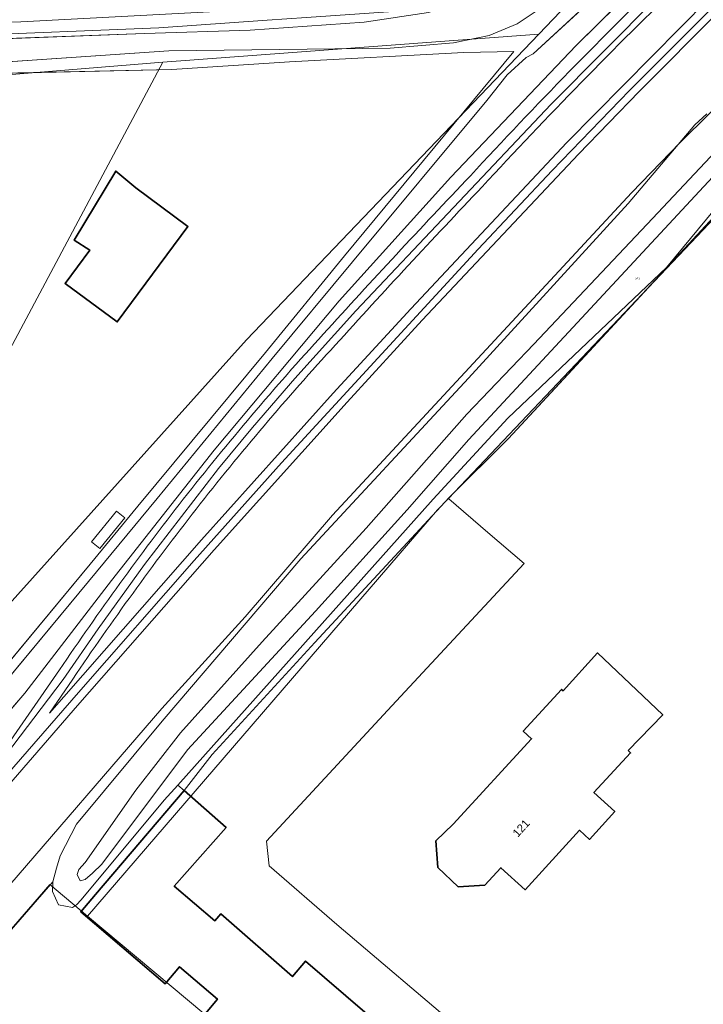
# Model space of a CAD drawing. Header units: metres. Extents: x 163628 to 167676, y 402708 to 405373.
# Tile 18 of 256: x 164065 to 164129, y 403109 to 403200. Entities that reach past the tile are written whole.
import ezdxf
from ezdxf.enums import TextEntityAlignment as Align

# ---------------------------------------------------------------- set-up
doc = ezdxf.new("R2010")
doc.units = ezdxf.units.M
doc.layers.get('0').update_dxf_attribs({"lineweight": 25})
for name, color, linetype, lineweight in [('X-CA190022.004-UO-BGT_Ondergrond$0$GE_201_SHDHek_Lijn_GEM', 253, 'X-CA190022.004-UO-BGT_Ondergrond$0$Hekwerk', 9), ('X-CA190022.004-UO-BGT_Ondergrond$0$GE_202_SHDMuur30cm_Lijn_GEM', 253, 'Continuous', 9), ('X-CA190022.004-UO-BGT_Ondergrond$0$GE_203_VGOHaag_Lijn_GEM', 253, 'X-CA190022.004-UO-BGT_Ondergrond$0$Heg', 9), ('X-CA190022.004-UO-BGT_Ondergrond$0$GE_244_Taludlijn_Lijn_GEM', 253, 'Continuous', 9), ('X-CA190022.004-UO-BGT_Ondergrond$0$GE_251_SPRTrein_as_Lijn_GEM', 253, 'Continuous', 9), ('X-CA190022.004-UO-BGT_Ondergrond$0$GE_316_WGDFietspad_Vlak_GEM', 253, 'Continuous', 9), ('X-CA190022.004-UO-BGT_Ondergrond$0$GE_367_OWGBerm_groenvoorziening_grasenk_GEM', 253, 'Continuous', 9), ('X-CA190022.004-UO-BGT_Ondergrond$0$GE_401_OTDErf_Vlak_GEM', 253, 'Continuous', 9), ('X-CA190022.004-UO-BGT_Ondergrond$0$GE_4502_GBKN_Huisnummer_Lijn_GEM', 7, 'Continuous', 9), ('X-CA190022.004-UO-BGT_Ondergrond$0$GE_479_BTDGroenvoorziening_grasenkruida_GEM', 253, 'Continuous', 9), ('X-CA190022.004-UO-BGT_Ondergrond$0$GE_504_WTDWaterloop_sloot_Vlak_GEM', 253, 'Continuous', 9), ('X-CA190022.004-UO-BGT_Ondergrond$0$GE_541_OWTOever_slootkant_Vlak_GEM', 253, 'Continuous', 9), ('X-CA190022.004-UO-BGT_Ondergrond$0$GE_601_PNDgrondvlakpand_Vlak_MV_GEM', 34, 'Continuous', 35), ('X-CA190022.004-UO-BGT_Ondergrond$0$GE_632_GBILuifel_Inrichtend_Vlak_GEM', 253, 'Continuous', 9), ('X-CA190022.004-UO-BGT_Ondergrond$0$GE_884_PutGasput_Punt_GEM', 253, 'Continuous', 9), ('X-CA190022.004-UO-KAD_Percelen$0$B-WE-KG-GRENS_PERCEEL-GV', 150, 'Continuous', 9)]:
    doc.layers.add(name, color=color, linetype=linetype, lineweight=lineweight)
doc.styles.add('X-CA190022.004-UO-BGT_Ondergrond$0$BGT_NAR', font='arial.ttf', dxfattribs={"height": 1})
doc.styles.add('X-CA190022.004-UO-BGT_Ondergrond$0$NLCS-ISO-M250-T30', font='NLCS-ISO.ttf', dxfattribs={"height": 0.75})
doc.linetypes.add('X-CA190022.004-UO-BGT_Ondergrond$0$Heg', pattern='A,5,-1.5,[2,dgnlstyle-meierijstad.shx,S=0.007937,R=45,X=0,Y=0],-1.5', length=8)
doc.linetypes.add('X-CA190022.004-UO-BGT_Ondergrond$0$Hekwerk', pattern='A,5,-1.5,[2,dgnlstyle-Veghel.shx,S=0.007937,R=0,X=0,Y=0],-1.5', length=8)

# ---------------------------------------------------------------- blocks, each defined once
blk = doc.blocks.new('X-CA190022.004-UO-BGT_Ondergrond$0$IMGEOGasput')
at = {"insert": (-7, 3.4), "char_height": 6, "attachment_point": 1, "style": 'X-CA190022.004-UO-BGT_Ondergrond$0$NLCS-ISO-M250-T30'}
blk.add_mtext_dynamic_manual_height_columns('GAS', width=7.484, gutter_width=3.75, heights=[0], dxfattribs=at)

msp = doc.modelspace()

# ---------------------------------------------------------------- linework, layer by layer
at = {"layer": 'X-CA190022.004-UO-BGT_Ondergrond$0$GE_201_SHDHek_Lijn_GEM'}
for p, q in [((164106.596, 403197.217), (164090.449, 403196.342)), ((164095.534, 403178.35), (164111.239, 403197.303)), ((164111.239, 403197.303), (164106.596, 403197.217)), ((164090.449, 403196.342), (164079.519, 403195.638)), ((164079.519, 403195.638), (164053.829, 403195.063)), ((164088.22, 403169.408), (164095.534, 403178.35)), ((164076.393, 403155.143), (164088.22, 403169.408)), ((164071.964, 403149.796), (164076.393, 403155.143)), ((164092.804, 403142.508), (164105.231, 403155.953)), ((164062.56, 403138.471), (164071.964, 403149.796)), ((164083.287, 403132.154), (164092.804, 403142.508)), ((164080.665, 403128.792), (164083.287, 403132.154))]:
    msp.add_line(p, q, dxfattribs=at)
at = {"layer": 'X-CA190022.004-UO-BGT_Ondergrond$0$GE_202_SHDMuur30cm_Lijn_GEM'}
for p, q in [((164096.291, 403177.817), (164108.744, 403192.752)), ((164088.841, 403168.852), (164096.291, 403177.817)), ((164078.178, 403155.857), (164088.841, 403168.852)), ((164071.808, 403148.188), (164078.178, 403155.857)), ((164063.28, 403137.913), (164071.808, 403148.188))]:
    msp.add_line(p, q, dxfattribs=at)
at = {"layer": 'X-CA190022.004-UO-BGT_Ondergrond$0$GE_203_VGOHaag_Lijn_GEM'}
for p, q in [((164137.527, 403190.353), (164110.755, 403161.44)), ((164110.755, 403161.44), (164105.231, 403155.953))]:
    msp.add_line(p, q, dxfattribs=at)
at = {"layer": 'X-CA190022.004-UO-BGT_Ondergrond$0$GE_244_Taludlijn_Lijn_GEM'}
for p, q in [((164113.031, 403197.088), (164135.979, 403218.262)), ((164126.493, 403207.206), (164117.008, 403197.866)), ((164111.536, 403199.866), (164114.988, 403202.187)), ((164097.364, 403200.02), (164103.321, 403200.904)), ((164086.783, 403199.286), (164097.364, 403200.02)), ((164108.963, 403198.775), (164111.536, 403199.866)), ((164057.47, 403198.24), (164076.99, 403198.97)), ((164076.99, 403198.97), (164086.783, 403199.286)), ((164099.769, 403197.61), (164105.648, 403198.116)), ((164105.648, 403198.116), (164108.963, 403198.775)), ((164058.4, 403195.95), (164079.26, 403197.35)), ((164079.26, 403197.35), (164099.769, 403197.61)), ((164117.008, 403197.866), (164105.403, 403185.653)), ((164110.619, 403195.145), (164112.376, 403196.745)), ((164112.376, 403196.745), (164113.031, 403197.088)), ((164108.744, 403192.752), (164110.619, 403195.145)), ((164105.403, 403185.653), (164095.034, 403174.186)), ((164095.034, 403174.186), (164083.469, 403160.344)), ((164083.469, 403160.344), (164073.955, 403148.27)), ((164073.955, 403148.27), (164065.913, 403137.84)), ((164065.913, 403137.84), (164061.517, 403132.729))]:
    msp.add_line(p, q, dxfattribs=at)
at = {"layer": 'X-CA190022.004-UO-BGT_Ondergrond$0$GE_251_SPRTrein_as_Lijn_GEM'}
for p, q in [((164114.699, 403192.416), (164130.235, 403208.098)), ((164121.942, 403193.672), (164133.984, 403205.731)), ((164116.16, 403188.87), (164129.281, 403202.19)), ((164122.841, 403193.59), (164130.321, 403201.09)), ((164114.774, 403186.262), (164121.942, 403193.672)), ((164117.221, 403187.79), (164122.841, 403193.59)), ((164096.598, 403173.26), (164114.699, 403192.416)), ((164101.68, 403173.45), (164116.16, 403188.87)), ((164102.751, 403172.39), (164117.221, 403187.79)), ((164107.924, 403178.982), (164114.774, 403186.262)), ((164089.714, 403159.161), (164107.924, 403178.982)), ((164094.481, 403165.63), (164101.68, 403173.45)), ((164090.947, 403167.003), (164096.598, 403173.26)), ((164095.771, 403164.8), (164102.751, 403172.39)), ((164087.002, 403162.448), (164090.947, 403167.003)), ((164082.271, 403152.04), (164094.481, 403165.63)), ((164083.45, 403151.12), (164095.771, 403164.8)), ((164083.87, 403158.662), (164087.002, 403162.448)), ((164081.592, 403150.118), (164089.714, 403159.161)), ((164076.986, 403149.747), (164083.87, 403158.662)), ((164069.511, 403137.5), (164082.271, 403152.04)), ((164070.801, 403136.68), (164083.45, 403151.12)), ((164070.876, 403137.895), (164081.592, 403150.118)), ((164072.694, 403143.789), (164076.986, 403149.747)), ((164069.473, 403139.102), (164072.694, 403143.789)), ((164069.118, 403139.978), (164062.882, 403131.005)), ((164052.118, 403116.319), (164069.473, 403139.102)), ((164068.191, 403135.978), (164070.358, 403139.134)), ((164052.118, 403116.319), (164070.876, 403137.895)), ((164068.191, 403135.978), (164069.511, 403137.5)), ((164053.628, 403116.892), (164070.801, 403136.68))]:
    msp.add_line(p, q, dxfattribs=at)
for centre, radius, start, end in [((164454.085, 402865.471), 472.152, 134.04044, 137.28007), ((164712.508, 402610.267), 835.233, 136.444874, 137.819175), ((164285.837, 402994.827), 260.84, 137.48361, 141.8907), ((164307.152, 402979.418), 287.123, 142.0963, 145.99931)]:
    msp.add_arc(centre, radius, start, end, dxfattribs=at)
at = {"layer": 'X-CA190022.004-UO-BGT_Ondergrond$0$GE_251_SPRTrein_as_Lijn_GEM', "extrusion": (0, 0, -1)}
for centre, radius, start, end in [((-164453.572, 402865.99), 469.923, 42.71455, 45.96179), ((-164703.893, 402618.233), 822, 42.17229, 43.567234), ((-164285.568, 402995.06), 258.984, 38.10592, 42.51963), ((-164306.447, 402979.923), 284.757, 33.99447, 37.91002)]:
    msp.add_arc(centre, radius, start, end, dxfattribs=at)
at = {"layer": 'X-CA190022.004-UO-BGT_Ondergrond$0$GE_316_WGDFietspad_Vlak_GEM', "flags": 128}
msp.add_lwpolyline([(164101.214, 403201.928), (164098.775, 403201.8), (164065.53, 403200.05), (164059.66, 403199.87), (164042.483, 403200.078), (164042.29, 403200.08), (164041.435, 403200.123), (164035.57, 403200.42), (164009.8, 403203.13), (164008.548, 403203.262)], dxfattribs=at)
at = {"layer": 'X-CA190022.004-UO-BGT_Ondergrond$0$GE_367_OWGBerm_groenvoorziening_grasenk_GEM', "flags": 128}
for points in [[(164037.927, 403105.311), (164042.371, 403110.676), (164050.212, 403119.657), (164054.379, 403124.429), (164060.936, 403132.053), (164061.111, 403131.925), (164061.663, 403132.621), (164061.517, 403132.729), (164065.913, 403137.84), (164073.955, 403148.27), (164083.469, 403160.344), (164095.034, 403174.186), (164105.403, 403185.653), (164117.008, 403197.866), (164126.493, 403207.206), (164131.533, 403212.333)], [(164103.501, 403202.328), (164103.639, 403201.245), (164092.03, 403200.444), (164088.381, 403200.193), (164078.332, 403199.5), (164059.906, 403198.742), (164056.906, 403198.744), (164055.424, 403198.763), (164053.845, 403198.783), (164053.312, 403198.79), (164051.379, 403198.814), (164049.126, 403198.842), (164045.334, 403198.89), (164042.745, 403198.922), (164042.465, 403198.939), (164042.483, 403200.078), (164059.66, 403199.87), (164065.53, 403200.05), (164098.775, 403201.8), (164101.214, 403201.928)], [(164129.125, 403191.511), (164128.003, 403190.508), (164121.818, 403183.216), (164107.028, 403167.017), (164091.502, 403150.289), (164078.624, 403135.239), (164070.71, 403125.691), (164069.195, 403122.736), (164068.847, 403121.607), (164068.5, 403120.325)], [(164137.527, 403190.353), (164110.755, 403161.44), (164105.231, 403155.953), (164092.804, 403142.508), (164083.287, 403132.154), (164080.665, 403128.792), (164080.084, 403129.293), (164103.759, 403155.799), (164110.69, 403163.322), (164125.384, 403177.275), (164133.703, 403187.313)], [(164068.5, 403120.325), (164045.424, 403093.765), (164046.613, 403092.758), (164063.87, 403078.499), (164060.557, 403073.699), (164058.987, 403071.844), (164070.878, 403061.779), (164069.625, 403060.268), (164080.188, 403051), (164082.431, 403049.366), (164091.552, 403042.225), (164092.01, 403041.84), (164107.709, 403043.911), (164126.489, 403045.515), (164129.13, 403045.947), (164129.872, 403046.975), (164129.839, 403049.826), (164129.79, 403051.215), (164131.181, 403047.155), (164131.678, 403045.766), (164131.534, 403045.737), (164126.889, 403044.717), (164123.26, 403043.92)]]:
    msp.add_lwpolyline(points, dxfattribs=at)
at = {"layer": 'X-CA190022.004-UO-BGT_Ondergrond$0$GE_401_OTDErf_Vlak_GEM', "flags": 128}
for points in [[(164108.963, 403198.775), (164105.648, 403198.116), (164099.769, 403197.61), (164079.26, 403197.35), (164058.4, 403195.95), (164053.833, 403196.096), (164053.842, 403198.287), (164055.34, 403198.268), (164057.47, 403198.24), (164076.99, 403198.97), (164086.783, 403199.286), (164097.364, 403200.02), (164103.321, 403200.904), (164109.52, 403202.905), (164113.261, 403205.071), (164116.418, 403207.367), (164119.572, 403211.486), (164120.541, 403206.911), (164114.988, 403202.187), (164111.536, 403199.866), (164108.963, 403198.775)], [(164079.519, 403195.638), (164090.449, 403196.342), (164106.596, 403197.217), (164111.239, 403197.303), (164095.534, 403178.35), (164088.22, 403169.408), (164076.393, 403155.143), (164071.964, 403149.796), (164062.56, 403138.471), (164062.126, 403137.948), (164060.151, 403135.569), (164057.129, 403138.162), (164056.129, 403138.992), (164056.19, 403139.03), (164057.733, 403139.749), (164055.289, 403141.939), (164054.959, 403142.235), (164048.749, 403147.369), (164042.084, 403152.919), (164041.354, 403151.811), (164036.631, 403155.881)], [(164053.829, 403195.063), (164079.519, 403195.638)], [(164045.424, 403093.765), (164068.5, 403120.325), (164068.468, 403119.454), (164069.017, 403118.192), (164070.319, 403117.962), (164070.696, 403118.217), (164071.121, 403118.658), (164078.836, 403127.895), (164080.084, 403129.293), (164080.665, 403128.792), (164083.287, 403132.154), (164092.804, 403142.508), (164105.231, 403155.953), (164110.755, 403161.44), (164137.527, 403190.353)], [(164076.19, 403184.65), (164081.03, 403181.07), (164074.48, 403172.23), (164069.64, 403175.81), (164071.924, 403178.892), (164070.492, 403179.811), (164074.335, 403186.225), (164076.19, 403184.65)], [(164115.802, 403138.045), (164118.991, 403141.551), (164125.038, 403135.813), (164121.828, 403132.495), (164122.05, 403132.29), (164118.66, 403128.62), (164120.59, 403126.87), (164118.24, 403124.27), (164117.32, 403125.12), (164112.27, 403119.6), (164110.03, 403121.646), (164108.542, 403120.016), (164106.076, 403119.883), (164104.199, 403121.663), (164104.005, 403124.129), (164105.625, 403125.669), (164112.878, 403133.596), (164112.109, 403134.299), (164115.658, 403138.178), (164115.802, 403138.045)], [(164081.536, 403106.806), (164083.753, 403109.464), (164080.248, 403112.47), (164078.904, 403110.894), (164071.087, 403117.558), (164072.451, 403119.157), (164080.665, 403128.792)], [(164080.665, 403128.792), (164084.56, 403125.358), (164079.751, 403119.943), (164083.53, 403116.737), (164084.079, 403117.362), (164090.706, 403111.557), (164091.93, 403112.99), (164108.409, 403098.815)]]:
    msp.add_lwpolyline(points, dxfattribs=at)
at = {"layer": 'X-CA190022.004-UO-BGT_Ondergrond$0$GE_479_BTDGroenvoorziening_grasenkruida_GEM', "flags": 128}
for points in [[(164117.008, 403197.866), (164105.403, 403185.653), (164095.034, 403174.186), (164083.469, 403160.344), (164073.955, 403148.27), (164065.913, 403137.84), (164061.517, 403132.729), (164059.914, 403133.986), (164062.857, 403137.403), (164063.28, 403137.913), (164071.808, 403148.188), (164078.178, 403155.857), (164088.841, 403168.852), (164096.291, 403177.817), (164108.744, 403192.752), (164110.619, 403195.145), (164112.376, 403196.745), (164113.031, 403197.088), (164135.979, 403218.262)], [(164135.979, 403218.262), (164113.031, 403197.088), (164112.376, 403196.745), (164110.619, 403195.145), (164108.744, 403192.752), (164096.291, 403177.817), (164088.841, 403168.852), (164078.178, 403155.857), (164071.808, 403148.188), (164063.28, 403137.913)], [(164131.533, 403212.333), (164126.493, 403207.206), (164117.008, 403197.866)], [(164012.356, 403198.591), (164031.71, 403196.69), (164043.11, 403196.44), (164053.833, 403196.096), (164058.4, 403195.95), (164079.26, 403197.35), (164099.769, 403197.61), (164105.648, 403198.116), (164108.963, 403198.775), (164111.536, 403199.866), (164114.988, 403202.187)], [(164103.321, 403200.904), (164097.364, 403200.02), (164086.783, 403199.286), (164076.99, 403198.97), (164057.47, 403198.24), (164055.34, 403198.268), (164053.842, 403198.287), (164042.457, 403198.455), (164042.465, 403198.939), (164042.745, 403198.922), (164045.334, 403198.89), (164049.126, 403198.842), (164051.379, 403198.814), (164053.312, 403198.79), (164053.845, 403198.783), (164055.424, 403198.763), (164056.906, 403198.744), (164059.906, 403198.742), (164078.332, 403199.5), (164088.381, 403200.193), (164092.03, 403200.444)], [(164062.56, 403138.471), (164071.964, 403149.796), (164076.393, 403155.143), (164088.22, 403169.408), (164095.534, 403178.35), (164111.239, 403197.303), (164106.596, 403197.217), (164090.449, 403196.342), (164079.519, 403195.638), (164053.829, 403195.063)]]:
    msp.add_lwpolyline(points, dxfattribs=at)
at = {"layer": 'X-CA190022.004-UO-BGT_Ondergrond$0$GE_504_WTDWaterloop_sloot_Vlak_GEM', "flags": 128}
msp.add_lwpolyline([(164111.849, 403166.495), (164107.055, 403161.339), (164101.362, 403154.81), (164092.842, 403145.419), (164080.994, 403132.565), (164073.033, 403121.989), (164072.191, 403121.15), (164071.5, 403120.543), (164071.029, 403120.437), (164070.767, 403121.022), (164070.902, 403121.483), (164071.49, 403122.144), (164076.191, 403128.833), (164080.337, 403134.145), (164087.895, 403142.571), (164097.544, 403153.107), (164106.872, 403163.691), (164113.076, 403170.161), (164124.099, 403181.828), (164134.816, 403193.236), (164140.458, 403198.951), (164141.379, 403198.299), (164111.849, 403166.495)], dxfattribs=at)
at = {"layer": 'X-CA190022.004-UO-BGT_Ondergrond$0$GE_541_OWTOever_slootkant_Vlak_GEM', "flags": 128}
for points in [[(164140.458, 403198.951), (164141.379, 403198.299), (164111.849, 403166.495), (164107.055, 403161.339), (164101.362, 403154.81), (164092.842, 403145.419), (164080.994, 403132.565), (164073.033, 403121.989), (164072.191, 403121.15), (164071.5, 403120.543), (164071.029, 403120.437), (164070.767, 403121.022), (164070.902, 403121.483), (164071.49, 403122.144), (164076.191, 403128.833), (164080.337, 403134.145), (164087.895, 403142.571), (164097.544, 403153.107), (164106.872, 403163.691), (164113.076, 403170.161), (164124.099, 403181.828), (164134.816, 403193.236), (164140.458, 403198.951)], [(164080.084, 403129.293), (164078.836, 403127.895), (164071.121, 403118.658), (164070.696, 403118.217), (164070.319, 403117.962), (164069.017, 403118.192), (164068.468, 403119.454), (164068.5, 403120.325), (164068.847, 403121.607), (164069.195, 403122.736), (164070.71, 403125.691), (164078.624, 403135.239), (164091.502, 403150.289), (164107.028, 403167.017), (164121.818, 403183.216), (164128.003, 403190.508), (164129.125, 403191.511)], [(164133.703, 403187.313), (164125.384, 403177.275), (164110.69, 403163.322), (164103.759, 403155.799), (164080.084, 403129.293)]]:
    msp.add_lwpolyline(points, dxfattribs=at)
at = {"layer": 'X-CA190022.004-UO-BGT_Ondergrond$0$GE_601_PNDgrondvlakpand_Vlak_MV_GEM', "flags": 128}
for points in [[(164076.19, 403184.65), (164081.03, 403181.07), (164074.48, 403172.23), (164069.64, 403175.81), (164071.924, 403178.892), (164070.492, 403179.811), (164074.335, 403186.225), (164076.19, 403184.65)], [(164121.828, 403132.495), (164122.05, 403132.29), (164118.66, 403128.62), (164120.59, 403126.87), (164118.24, 403124.27), (164117.32, 403125.12), (164112.27, 403119.6), (164110.03, 403121.646), (164108.542, 403120.016), (164106.076, 403119.883), (164104.199, 403121.663), (164104.005, 403124.129), (164105.625, 403125.669), (164112.878, 403133.596), (164112.109, 403134.299), (164115.658, 403138.178), (164115.802, 403138.045), (164118.991, 403141.551), (164125.038, 403135.813), (164121.828, 403132.495)], [(164081.536, 403106.806), (164083.753, 403109.464), (164080.248, 403112.47), (164078.904, 403110.894), (164071.087, 403117.558), (164072.451, 403119.157), (164080.665, 403128.792), (164084.56, 403125.358), (164079.751, 403119.943), (164083.53, 403116.737), (164084.079, 403117.362), (164090.706, 403111.557), (164091.93, 403112.99), (164108.409, 403098.815)]]:
    msp.add_lwpolyline(points, dxfattribs=at)
at = {"layer": 'X-CA190022.004-UO-BGT_Ondergrond$0$GE_632_GBILuifel_Inrichtend_Vlak_GEM', "flags": 128}
msp.add_lwpolyline([(164072.086, 403151.861), (164074.402, 403154.705), (164075.177, 403154.074), (164072.861, 403151.23), (164072.086, 403151.861)], dxfattribs=at)
at = {"layer": 'X-CA190022.004-UO-KAD_Percelen$0$B-WE-KG-GRENS_PERCEEL-GV', "flags": 128}
for points in [[(163992.826, 403182.499), (163997.274, 403190.392), (164002.602, 403194.402), (164007.717, 403196.092), (164012.586, 403196.489), (164025.53, 403196.047), (164053.928, 403195.784), (164053.307, 403194.256), (164078.696, 403196.309), (164113.537, 403198.916), (164124.144, 403210.021), (164122.385, 403209.876), (164117.766, 403209.495), (164144.727, 403234.565), (164147.742, 403231.928), (164165.26, 403248.169)], [(164142.283, 403227.678), (164122.385, 403209.876), (164124.144, 403210.021), (164113.537, 403198.916), (164086.457, 403170.565), (164058.713, 403139.694), (164052.698, 403133), (164031.54, 403108.707), (164029.643, 403106.577), (164030.703, 403105.659), (164032.311, 403104.265), (164019.847, 403089.967), (164030.484, 403080.863), (164063.752, 403119.175), (164078.609, 403136.396), (164086.328, 403144.903), (164094.411, 403154.328), (164122.152, 403184.202), (164126.647, 403188.852), (164140.305, 403202.406)], [(164140.305, 403202.406), (164126.647, 403188.852), (164122.152, 403184.202), (164094.411, 403154.328), (164086.328, 403144.903), (164078.609, 403136.396), (164063.752, 403119.175), (164030.484, 403080.863), (164033.475, 403078.303), (164035.907, 403081.113), (164046.392, 403092.99), (164045.424, 403093.765), (164068.236, 403120.08), (164071.717, 403117.165), (164104.157, 403154.807), (164105.176, 403155.882), (164137.737, 403190.24)], [(164137.737, 403190.24), (164105.176, 403155.882), (164105.214, 403155.85), (164108.81, 403152.731), (164112.183, 403149.849), (164099.911, 403136.653), (164088.299, 403124.119), (164088.559, 403121.819), (164094.818, 403116.391), (164106.484, 403106.503), (164118.616, 403096.13), (164124.767, 403097.593), (164128.045, 403098.368), (164128.833, 403089.456)], [(164128.833, 403089.456), (164128.045, 403098.368), (164124.767, 403097.593), (164118.616, 403096.13), (164106.484, 403106.503), (164094.818, 403116.391), (164088.559, 403121.819), (164088.299, 403124.119), (164099.911, 403136.653), (164112.183, 403149.849), (164108.81, 403152.731), (164105.214, 403155.85), (164105.176, 403155.882), (164104.157, 403154.807), (164071.717, 403117.165), (164082.49, 403108.145), (164071.705, 403090.881), (164091.565, 403073.984), (164095.155, 403077.838), (164118.413, 403058.296), (164121.24, 403059.48), (164124.142, 403052.282), (164132.055, 403053.017)]]:
    msp.add_lwpolyline(points, dxfattribs=at)
for points in [[(164078.696, 403196.309), (164058.39, 403158.237), (164049.598, 403147.218), (164058.713, 403139.694), (164086.457, 403170.565), (164113.537, 403198.916)], [(164078.696, 403196.309), (164053.307, 403194.256), (164043.266, 403169.548), (164038.06, 403156.738), (164049.598, 403147.218), (164058.39, 403158.237)], [(164071.717, 403117.165), (164068.236, 403120.08), (164045.424, 403093.765), (164046.392, 403092.99), (164064.086, 403078.822), (164071.705, 403090.881), (164082.49, 403108.145)]]:
    msp.add_lwpolyline(points, close=True, dxfattribs=at)

# ---------------------------------------------------------------- block references
at = {"layer": 'X-CA190022.004-UO-BGT_Ondergrond$0$GE_884_PutGasput_Punt_GEM', "xscale": 0.03, "yscale": 0.03, "zscale": 0.02}
msp.add_blockref('X-CA190022.004-UO-BGT_Ondergrond$0$IMGEOGasput', (164122.639, 403176.273), dxfattribs=at)

# ---------------------------------------------------------------- texts
at = {"layer": 'X-CA190022.004-UO-BGT_Ondergrond$0$GE_4502_GBKN_Huisnummer_Lijn_GEM', "style": 'X-CA190022.004-UO-BGT_Ondergrond$0$BGT_NAR'}
msp.add_text('121', height=0.75, rotation=47.6, dxfattribs=at).set_placement((164111.908, 403125.316), align=Align.MIDDLE_CENTER)

doc.saveas('drawing.dxf')
